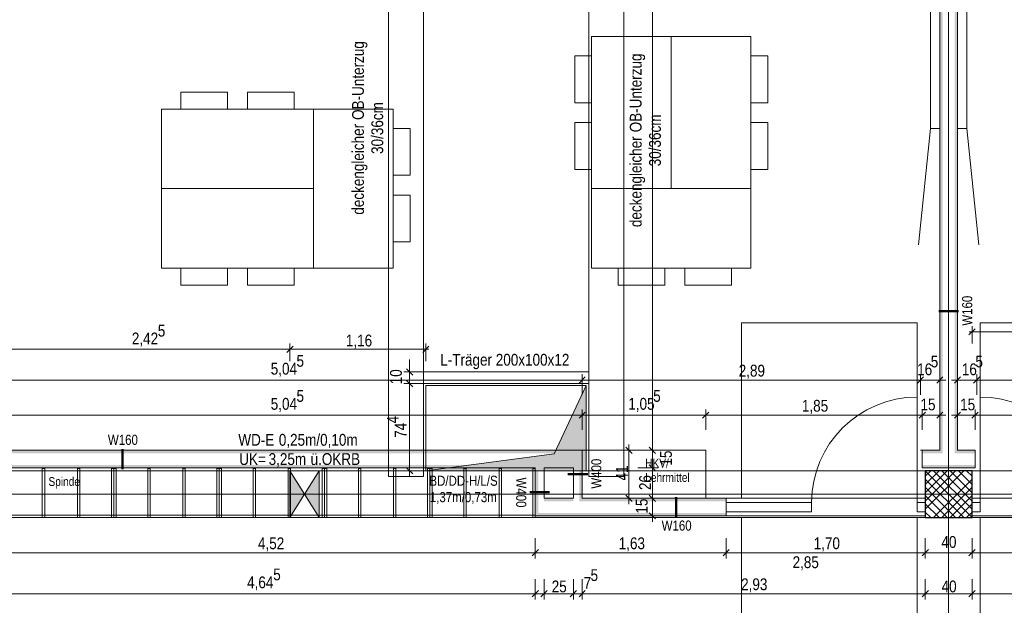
# Model space of a CAD drawing. Extents: x -620 to 300, y 62 to 1112.
# Tile 187 of 200: x -285 to -117, y 816 to 916. Entities that reach past the tile are written whole.
import ezdxf
from ezdxf.lldxf.tags import DXFTag

# ---------------------------------------------------------------- set-up
doc = ezdxf.new("R2010")
doc.units = 0
doc.layers.get('0').update_dxf_attribs({"lineweight": 13})
for name, color, linetype, lineweight, true_color in [('00 -Bauelemente -Gipskarton', 7, 'Continuous', 9, 0xff7fe6), ('30 -33 Aussenwände- 3 Aussenstützen', 7, 'Continuous', 50, 0x0000dd), ('30 -34 Innenwände- 11 Durchbruch', 4, 'Continuous', 9, 0x00ffff), ('30 -34 Innenwände- 2 nichttragend', 7, 'Continuous', 18, 0xff7fe6), ('30 -34 Innenwände- 4 Türen_Fenster', 9, 'Continuous', 15, 0x808080), ('30 -35 Decken- 1 Konstruktion-Träger- Stahlbeton', 7, 'Continuous', 13, 0x33aa00), ('30 -35 Decken- 1 Konstruktion-Träger- Stahlbeton -Ortbeton', 7, 'Continuous', 13, 0x33aa00), ('30 -35 Decken- 11 Durchbruch', 5, 'Continuous', 15, 0x0000ff), ('60- 61 allgemeine Ausstattung- 1 Möbel', 9, 'Continuous', 9, 0x808080), ('70 -72 Beschriftung- 1 Beschriftung allgemein', 7, 'Continuous', 9, 0xff6633), ('70 -72 Beschriftung- 8 barrierefrei', 7, 'grob-A06CPVLVL0', 9, 0x888888), ('70 -76 Bemaßung- 2 Allgemein', 9, 'Continuous', 5, 0x808080)]:
    doc.layers.add(name, color=color, linetype=linetype, lineweight=lineweight, true_color=true_color)
for name, color, linetype, lineweight in [('30 -35 Decken- 1 Konstruktion-Träger- Stahl Hohlprofil', 7, 'grob-A06CPVLVL0', 9), ('70 -71 Achsen- 1 Gebäudeachsen', 7, 'STRICHPUNKT2-A06CPVM0L0', 18), ('70 -75 Raumstempel- 3 Wandstempel', 7, 'Continuous', 50)]:
    doc.layers.add(name, color=color, linetype=linetype, lineweight=lineweight)
doc.styles.get("Standard").update_dxf_attribs({"font": 'ARIALN.TTF'})
tags = doc.linetypes.add('grob-A06CPVLVL0', pattern=[14, 3, -8, 3]).pattern_tags.tags
tags[8:9] = [DXFTag(74, 4), DXFTag(75, 0), DXFTag(340, '0'), DXFTag(46, 0.0), DXFTag(50, 0.0), DXFTag(44, 0.0), DXFTag(45, 0.0)]
tags[6:7] = [DXFTag(74, 4), DXFTag(75, 0), DXFTag(340, '0'), DXFTag(46, 0.0), DXFTag(50, 0.0), DXFTag(44, 0.0), DXFTag(45, 0.0)]
tags[4:5] = [DXFTag(74, 4), DXFTag(75, 0), DXFTag(340, '0'), DXFTag(46, 0.0), DXFTag(50, 0.0), DXFTag(44, 0.0), DXFTag(45, 0.0)]
tags = doc.linetypes.add('STRICHPUNKT2-A06CPVM0L0', pattern=[12.7, 6.35, -3.175, 0, -3.175]).pattern_tags.tags
tags[10:11] = [DXFTag(74, 4), DXFTag(75, 0), DXFTag(340, '0'), DXFTag(46, 0.0), DXFTag(50, 0.0), DXFTag(44, 0.0), DXFTag(45, 0.0)]
tags[8:9] = [DXFTag(74, 4), DXFTag(75, 0), DXFTag(340, '0'), DXFTag(46, 0.0), DXFTag(50, 0.0), DXFTag(44, 0.0), DXFTag(45, 0.0)]
tags[6:7] = [DXFTag(74, 4), DXFTag(75, 0), DXFTag(340, '0'), DXFTag(46, 0.0), DXFTag(50, 0.0), DXFTag(44, 0.0), DXFTag(45, 0.0)]
tags[4:5] = [DXFTag(74, 4), DXFTag(75, 0), DXFTag(340, '0'), DXFTag(46, 0.0), DXFTag(50, 0.0), DXFTag(44, 0.0), DXFTag(45, 0.0)]

# ---------------------------------------------------------------- blocks, each defined once
blk = doc.blocks.new('Referenz-A06CPVM1L0')
at = {"layer": '00 -Bauelemente -Gipskarton', "color": 0, "linetype": 'Continuous', "lineweight": 0, "ltscale": 0.13}
for p, q in [((-130.18, 833.91), (-130.18, 833.66)), ((-130.18, 833.66), (-130.18, 833.41)), ((-122.18, 833.66), (-122.18, 833.91)), ((-122.18, 833.41), (-122.18, 833.66)), ((-130.18, 831.41), (-130.18, 831.16)), ((-130.18, 831.16), (-130.18, 830.91)), ((-122.18, 831.16), (-122.18, 831.41)), ((-122.18, 830.91), (-122.18, 831.16))]:
    blk.add_line(p, q, dxfattribs=at)
for points in [[(-127.68, 995.61), (-127.68, 842.11), (-127.43, 995.61), (-127.43, 841.86)], [(-127.43, 995.61), (-127.43, 841.86), (-127.18, 995.61), (-127.18, 841.61)], [(-125.18, 995.61), (-125.18, 841.61), (-124.93, 995.61), (-124.93, 841.86)], [(-124.93, 995.61), (-124.93, 841.86), (-124.68, 995.61), (-124.68, 842.11)], [(-289.93, 841.86), (-290.18, 841.61), (-189.03, 841.86), (-189.28, 841.61)], [(-289.68, 842.11), (-289.93, 841.86), (-188.78, 842.11), (-189.03, 841.86)], [(-189.28, 841.61), (-189.28, 833.41), (-189.03, 841.86), (-189.03, 833.66)], [(-189.03, 841.86), (-189.03, 833.66), (-188.78, 842.11), (-188.78, 833.91)], [(-127.68, 842.11), (-130.68, 842.11), (-127.43, 841.86), (-130.68, 841.86)], [(-127.43, 841.86), (-130.68, 841.86), (-127.18, 841.61), (-130.68, 841.61)], [(-124.93, 841.86), (-125.18, 841.61), (-121.67, 841.86), (-121.67, 841.61)], [(-124.68, 842.11), (-124.93, 841.86), (-121.67, 842.11), (-121.67, 841.86)], [(-196.53, 839.36), (-196.28, 839.61), (-295.68, 839.36), (-295.68, 839.61)], [(-196.78, 839.11), (-196.53, 839.36), (-295.68, 839.11), (-295.68, 839.36)], [(-196.53, 831.16), (-196.53, 839.36), (-196.78, 830.91), (-196.78, 839.11)], [(-196.28, 831.41), (-196.28, 839.61), (-196.53, 831.16), (-196.53, 839.36)], [(-195.28, 839.61), (-195.28, 839.36), (-190.28, 839.61), (-190.28, 839.36)], [(-195.28, 839.36), (-195.28, 839.11), (-190.28, 839.36), (-190.28, 839.11)], [(-121.67, 839.61), (-130.68, 839.61), (-121.67, 839.36), (-130.68, 839.36)], [(-121.67, 839.36), (-130.68, 839.36), (-121.67, 839.11), (-130.68, 839.11)], [(-190.28, 833.91), (-195.28, 833.91), (-190.28, 833.66), (-195.28, 833.66)], [(-190.28, 833.66), (-195.28, 833.66), (-190.28, 833.41), (-195.28, 833.41)], [(-189.03, 833.66), (-189.28, 833.41), (-164.18, 833.66), (-164.18, 833.41)], [(-188.78, 833.91), (-189.03, 833.66), (-164.18, 833.91), (-164.18, 833.66)], [(-164.18, 831.16), (-196.53, 831.16), (-164.18, 830.91), (-196.78, 830.91)], [(-164.18, 831.41), (-196.28, 831.41), (-164.18, 831.16), (-196.53, 831.16)]]:
    blk.add_solid(points, dxfattribs=at)
at = {"layer": '30 -33 Aussenwände- 3 Aussenstützen', "color": 0, "lineweight": 9}
for p, q in [((-130.18, 838.61), (-122.18, 830.61)), ((-123.59, 838.61), (-130.18, 832.03)), ((-125, 838.61), (-130.18, 833.44)), ((-126.42, 838.61), (-130.18, 834.86)), ((-127.83, 838.61), (-130.18, 836.27)), ((-129.25, 838.61), (-130.18, 837.68)), ((-128.76, 838.61), (-122.18, 832.03)), ((-127.35, 838.61), (-122.18, 833.44)), ((-125.93, 838.61), (-122.18, 834.86)), ((-124.52, 838.61), (-122.18, 836.27)), ((-123.11, 838.61), (-122.18, 837.68)), ((-130.18, 837.2), (-123.59, 830.61)), ((-122.18, 837.2), (-128.76, 830.61)), ((-130.18, 835.79), (-125, 830.61)), ((-130.18, 834.37), (-126.42, 830.61)), ((-122.18, 835.79), (-127.35, 830.61)), ((-127.18, 834.61), (-125.18, 834.61)), ((-126.18, 835.61), (-126.18, 833.61)), ((-122.18, 834.37), (-125.93, 830.61)), ((-130.18, 832.96), (-127.83, 830.61)), ((-122.18, 832.96), (-124.52, 830.61)), ((-130.18, 831.54), (-129.25, 830.61)), ((-122.18, 831.54), (-123.11, 830.61))]:
    blk.add_line(p, q, dxfattribs=at)
at = {"layer": '30 -33 Aussenwände- 3 Aussenstützen', "color": 0, "linetype": 'Continuous', "lineweight": 25, "ltscale": 0.25}
for p, q in [((-122.18, 838.61), (-130.18, 838.61)), ((-130.18, 838.61), (-130.18, 830.61)), ((-122.18, 830.61), (-122.18, 838.61)), ((-130.18, 830.61), (-122.18, 830.61))]:
    blk.add_line(p, q, dxfattribs=at)
at = {"layer": '30 -34 Innenwände- 11 Durchbruch', "color": 0, "linetype": 'Continuous', "ltscale": 0.13}
for p, q in [((-238.68, 838.61), (-233.68, 838.61)), ((-233.68, 838.61), (-238.68, 830.61)), ((-233.68, 830.61), (-238.68, 838.61)), ((-238.68, 830.61), (-238.68, 838.61)), ((-233.68, 830.61), (-233.68, 838.61)), ((-238.68, 830.61), (-233.68, 830.61))]:
    blk.add_line(p, q, dxfattribs=at)
for points in [[(-238.68, 830.61), (-238.68, 838.61), (-236.18, 834.61)], [(-233.68, 838.61), (-233.68, 830.61), (-236.18, 834.61)]]:
    blk.add_solid(points, dxfattribs=at)
at = {"layer": '30 -34 Innenwände- 2 nichttragend', "color": 0, "linetype": 'Continuous', "ltscale": 0.18}
for p, q in [((-127.68, 842.11), (-127.68, 995.61)), ((-124.68, 842.11), (-124.68, 995.61)), ((-289.68, 842.11), (-188.78, 842.11)), ((-188.78, 833.91), (-188.78, 842.11)), ((-130.98, 842.11), (-130.68, 842.11)), ((-130.68, 842.11), (-127.68, 842.11)), ((-130.68, 842.11), (-130.68, 841.86)), ((-130.68, 841.86), (-130.68, 841.61)), ((-130.68, 841.61), (-130.68, 839.61)), ((-124.68, 842.11), (-121.67, 842.11)), ((-121.67, 839.11), (-121.67, 842.11)), ((-130.68, 839.61), (-130.68, 839.36)), ((-130.68, 839.36), (-130.68, 839.11)), ((-295.68, 839.11), (-196.78, 839.11)), ((-196.78, 839.11), (-196.78, 830.91)), ((-195.28, 839.11), (-190.28, 839.11)), ((-195.28, 839.11), (-195.28, 833.91)), ((-190.28, 833.91), (-190.28, 839.11)), ((-130.68, 839.11), (-121.67, 839.11)), ((-195.28, 833.91), (-190.28, 833.91)), ((-188.78, 833.91), (-164.18, 833.91)), ((-164.18, 833.66), (-164.18, 833.91)), ((-164.18, 833.66), (-164.18, 833.91)), ((-164.18, 833.41), (-164.18, 833.66)), ((-164.18, 830.91), (-164.18, 833.66)), ((-164.18, 831.41), (-164.18, 833.41)), ((-130.18, 833.66), (-130.18, 833.91)), ((-130.18, 833.66), (-130.18, 833.91)), ((-130.18, 833.41), (-130.18, 833.66)), ((-130.18, 830.91), (-130.18, 833.66)), ((-130.18, 831.41), (-130.18, 833.41)), ((-122.18, 833.91), (-122.18, 831.16)), ((-122.18, 833.91), (-122.18, 833.66)), ((-122.18, 833.66), (-122.18, 833.41)), ((-122.18, 833.41), (-122.18, 831.41)), ((-196.78, 830.91), (-164.18, 830.91)), ((-164.18, 831.16), (-164.18, 831.41)), ((-164.18, 830.91), (-164.18, 831.16)), ((-130.18, 831.16), (-130.18, 831.41)), ((-130.18, 830.91), (-130.18, 831.16)), ((-122.18, 831.41), (-122.18, 831.16)), ((-122.18, 831.16), (-122.18, 830.91)), ((-122.18, 831.16), (-122.18, 830.91))]:
    blk.add_line(p, q, dxfattribs=at)
at = {"layer": '30 -34 Innenwände- 4 Türen_Fenster', "color": 0, "linetype": 'grob-A06CPVLVL0', "ltscale": 0.15}
for p, q in [((-131.58, 833.21), (-131.58, 851.21)), ((-120.78, 833.21), (-120.78, 851.21)), ((-164.18, 833.91), (-130.18, 833.91)), ((-88.18, 833.91), (-122.18, 833.91)), ((-164.18, 830.91), (-130.18, 830.91)), ((-88.18, 830.91), (-122.18, 830.91))]:
    blk.add_line(p, q, dxfattribs=at)
at = {"layer": '30 -34 Innenwände- 4 Türen_Fenster', "color": 0, "linetype": 'Continuous', "ltscale": 0.15}
for p, q in [((-164.18, 833.21), (-149.58, 833.21)), ((-164.18, 831.61), (-164.18, 833.21)), ((-149.58, 833.21), (-149.58, 831.61)), ((-131.58, 833.21), (-130.18, 833.21)), ((-131.58, 831.61), (-131.58, 833.21)), ((-130.18, 833.21), (-130.18, 831.61)), ((-122.18, 831.61), (-122.18, 833.21)), ((-122.18, 833.21), (-120.78, 833.21)), ((-120.78, 833.21), (-120.78, 831.61)), ((-149.58, 831.61), (-164.18, 831.61)), ((-130.18, 831.61), (-131.58, 831.61)), ((-120.78, 831.61), (-122.18, 831.61))]:
    blk.add_line(p, q, dxfattribs=at)
at = {"layer": '30 -34 Innenwände- 4 Türen_Fenster', "color": 0, "linetype": 'grob-A06CPVLVL0', "ltscale": 0.15}
for centre, major_axis in [((-131.58, 833.21), (0, 18)), ((-120.78, 833.21), (18, 0))]:
    blk.add_ellipse(centre, major_axis=major_axis, ratio=1, start_param=0, end_param=1.570796, dxfattribs=at)
at = {"layer": '30 -35 Decken- 1 Konstruktion-Träger- Stahl Hohlprofil', "color": 0, "linetype": 'grob-A06CPVLVL0', "ltscale": 0.13}
for p, q in [((-215.86, 855.5), (-187.66, 855.5)), ((-215.86, 853.5), (-215.86, 855.5)), ((-187.66, 855.5), (-187.66, 853.5)), ((-187.66, 853.5), (-215.86, 853.5))]:
    blk.add_line(p, q, dxfattribs=at)
at = {"layer": '30 -35 Decken- 1 Konstruktion-Träger- Stahlbeton', "color": 0, "linetype": 'grob-A06CPVLVL0', "lineweight": -2, "ltscale": 0.13}
for p, q in [((-539.61, 838.61), (34.82, 838.61)), ((-539.61, 830.61), (34.82, 830.61))]:
    blk.add_line(p, q, dxfattribs=at)
at = {"layer": '30 -35 Decken- 1 Konstruktion-Träger- Stahlbeton -Ortbeton', "color": 0, "linetype": 'Continuous', "lineweight": -2, "ltscale": 0.13}
for p, q in [((-221.86, 837.61), (-221.86, 996.62)), ((-215.86, 996.62), (-215.86, 837.61)), ((-187.66, 837.61), (-187.66, 996.62)), ((-181.66, 996.62), (-181.66, 837.61)), ((-215.86, 837.61), (-221.86, 837.61)), ((-181.66, 837.61), (-187.66, 837.61))]:
    blk.add_line(p, q, dxfattribs=at)
at = {"layer": '30 -35 Decken- 11 Durchbruch', "color": 0, "linetype": 'Continuous', "ltscale": 0.15}
for p, q in [((-215.48, 838.61), (-215.48, 853.21)), ((-215.48, 853.21), (-188.08, 853.21)), ((-188.08, 853.21), (-193.56, 841.53)), ((-188.08, 838.61), (-188.08, 853.21)), ((-193.56, 841.53), (-215.48, 838.61)), ((-215.48, 838.61), (-188.08, 838.61))]:
    blk.add_line(p, q, dxfattribs=at)
blk.add_solid([(-193.56, 841.53), (-188.08, 853.21), (-215.48, 838.61), (-188.08, 838.61)], dxfattribs=at)
at = {"layer": '60- 61 allgemeine Ausstattung- 1 Möbel', "color": 0, "linetype": 'Continuous', "ltscale": 0.13}
for p, q in [((-129.28, 897.11), (-129.28, 937.11)), ((-127.68, 937.11), (-127.68, 897.11)), ((-124.68, 897.11), (-124.68, 937.11)), ((-123.08, 937.11), (-123.08, 897.11)), ((-187.16, 886.82), (-187.16, 912.82)), ((-187.16, 912.82), (-173.56, 912.82)), ((-173.56, 886.82), (-173.56, 912.82)), ((-173.56, 912.82), (-159.96, 912.82)), ((-173.56, 912.82), (-173.56, 886.82)), ((-159.96, 912.82), (-159.96, 886.82)), ((-190.04, 909.51), (-187.16, 909.51)), ((-190.04, 901.51), (-190.04, 909.51)), ((-187.16, 909.51), (-187.16, 901.51)), ((-159.96, 901.51), (-159.96, 909.51)), ((-159.96, 909.51), (-157.08, 909.51)), ((-157.08, 909.51), (-157.08, 901.51)), ((-257.35, 900.42), (-257.35, 903.3)), ((-257.35, 903.3), (-249.35, 903.3)), ((-249.35, 903.3), (-249.35, 900.42)), ((-245.96, 900.42), (-245.96, 903.3)), ((-245.96, 903.3), (-237.96, 903.3)), ((-237.96, 903.3), (-237.96, 900.42)), ((-187.16, 901.51), (-190.04, 901.51)), ((-157.08, 901.51), (-159.96, 901.51)), ((-260.65, 900.42), (-234.65, 900.42)), ((-260.65, 886.82), (-260.65, 900.42)), ((-249.35, 900.42), (-257.35, 900.42)), ((-237.96, 900.42), (-245.96, 900.42)), ((-234.65, 900.42), (-234.65, 886.82)), ((-234.65, 873.22), (-234.65, 900.42)), ((-234.65, 900.42), (-221.05, 900.42)), ((-221.05, 900.42), (-221.05, 873.22)), ((-190.04, 898.12), (-187.16, 898.12)), ((-190.04, 890.12), (-190.04, 898.12)), ((-187.16, 898.12), (-187.16, 890.12)), ((-159.96, 890.12), (-159.96, 898.12)), ((-159.96, 898.12), (-157.08, 898.12)), ((-157.08, 898.12), (-157.08, 890.12)), ((-221.05, 889.12), (-221.05, 897.12)), ((-221.05, 897.12), (-218.17, 897.12)), ((-218.17, 897.12), (-218.17, 889.12)), ((-129.28, 897.11), (-131.33, 877.22)), ((-127.68, 897.11), (-129.28, 897.11)), ((-123.08, 897.11), (-124.68, 897.11)), ((-123.08, 897.11), (-121.03, 877.22)), ((-187.16, 890.12), (-190.04, 890.12)), ((-157.08, 890.12), (-159.96, 890.12)), ((-218.17, 889.12), (-221.05, 889.12)), ((-260.65, 886.82), (-234.65, 886.82)), ((-260.65, 873.22), (-260.65, 886.82)), ((-234.65, 886.82), (-260.65, 886.82)), ((-234.65, 886.82), (-234.65, 873.22)), ((-187.16, 886.82), (-159.96, 886.82)), ((-187.16, 873.22), (-187.16, 886.82)), ((-173.56, 886.82), (-187.16, 886.82)), ((-159.96, 886.82), (-173.56, 886.82)), ((-159.96, 886.82), (-159.96, 873.22)), ((-221.05, 877.73), (-221.05, 885.73)), ((-221.05, 885.73), (-218.17, 885.73)), ((-218.17, 885.73), (-218.17, 877.73)), ((-218.17, 877.73), (-221.05, 877.73)), ((-234.65, 873.22), (-260.65, 873.22)), ((-257.35, 870.34), (-257.35, 873.22)), ((-257.35, 873.22), (-249.35, 873.22)), ((-249.35, 873.22), (-249.35, 870.34)), ((-245.96, 870.34), (-245.96, 873.22)), ((-245.96, 873.22), (-237.96, 873.22)), ((-237.96, 873.22), (-237.96, 870.34)), ((-221.05, 873.22), (-234.65, 873.22)), ((-159.96, 873.22), (-187.16, 873.22)), ((-182.65, 870.34), (-182.65, 873.22)), ((-182.65, 873.22), (-174.65, 873.22)), ((-174.65, 873.22), (-174.65, 870.34)), ((-171.27, 870.34), (-171.27, 873.22)), ((-171.27, 873.22), (-163.27, 873.22)), ((-163.27, 873.22), (-163.27, 870.34)), ((-249.35, 870.34), (-257.35, 870.34)), ((-237.96, 870.34), (-245.96, 870.34)), ((-174.65, 870.34), (-182.65, 870.34)), ((-163.27, 870.34), (-171.27, 870.34))]:
    blk.add_line(p, q, dxfattribs=at)
at = {"layer": '60- 61 allgemeine Ausstattung- 1 Möbel', "color": 0, "lineweight": 15}
for p, q in [((-188.78, 842.11), (-167.68, 842.11)), ((-188.78, 833.91), (-188.78, 842.11)), ((-167.68, 842.11), (-167.68, 833.91)), ((-167.68, 833.91), (-188.78, 833.91))]:
    blk.add_line(p, q, dxfattribs=at)
at = {"layer": '60- 61 allgemeine Ausstattung- 1 Möbel', "color": 0, "linetype": 'grob-A06CPVLVL0', "lineweight": 15, "ltscale": 0.15}
for p, q in [((-280.58, 839.01), (-280.98, 839.01)), ((-280.98, 839.01), (-280.98, 830.61)), ((-280.58, 830.61), (-280.58, 839.01)), ((-274.58, 839.01), (-274.98, 839.01)), ((-274.98, 839.01), (-274.98, 830.61)), ((-274.58, 830.61), (-274.58, 839.01)), ((-268.78, 839.01), (-269.18, 839.01)), ((-269.18, 839.01), (-269.18, 830.61)), ((-268.38, 839.01), (-268.78, 839.01)), ((-268.78, 839.01), (-268.78, 830.61)), ((-268.78, 830.61), (-268.78, 839.01)), ((-268.38, 830.61), (-268.38, 839.01)), ((-262.58, 839.01), (-262.98, 839.01)), ((-262.98, 839.01), (-262.98, 830.61)), ((-262.58, 830.61), (-262.58, 839.01)), ((-256.58, 839.01), (-256.98, 839.01)), ((-256.98, 839.01), (-256.98, 830.61)), ((-256.58, 830.61), (-256.58, 839.01)), ((-250.78, 839.01), (-251.18, 839.01)), ((-251.18, 839.01), (-251.18, 830.61)), ((-250.38, 839.01), (-250.78, 839.01)), ((-250.78, 839.01), (-250.78, 830.61)), ((-250.78, 830.61), (-250.78, 839.01)), ((-250.38, 830.61), (-250.38, 839.01)), ((-244.58, 839.01), (-244.98, 839.01)), ((-244.98, 839.01), (-244.98, 830.61)), ((-244.58, 830.61), (-244.58, 839.01)), ((-238.58, 839.01), (-238.98, 839.01)), ((-238.98, 839.01), (-238.98, 830.61)), ((-238.58, 830.61), (-238.58, 839.01)), ((-232.78, 839.01), (-233.18, 839.01)), ((-233.18, 839.01), (-233.18, 830.61)), ((-232.38, 839.01), (-232.78, 839.01)), ((-232.78, 839.01), (-232.78, 830.61)), ((-232.78, 830.61), (-232.78, 839.01)), ((-232.38, 830.61), (-232.38, 839.01)), ((-226.58, 839.01), (-226.98, 839.01)), ((-226.98, 839.01), (-226.98, 830.61)), ((-226.58, 830.61), (-226.58, 839.01)), ((-220.58, 839.01), (-220.98, 839.01)), ((-220.98, 839.01), (-220.98, 830.61)), ((-220.58, 830.61), (-220.58, 839.01)), ((-214.78, 839.01), (-215.18, 839.01)), ((-215.18, 839.01), (-215.18, 830.61)), ((-214.78, 830.61), (-214.78, 839.01)), ((-214.38, 839.01), (-214.78, 839.01)), ((-214.78, 839.01), (-214.78, 830.61)), ((-214.38, 830.61), (-214.38, 839.01)), ((-208.58, 839.01), (-208.98, 839.01)), ((-208.98, 839.01), (-208.98, 830.61)), ((-208.58, 830.61), (-208.58, 839.01)), ((-202.58, 839.01), (-202.98, 839.01)), ((-202.98, 839.01), (-202.98, 830.61)), ((-202.58, 830.61), (-202.58, 839.01)), ((-196.78, 839.01), (-197.18, 839.01)), ((-197.18, 839.01), (-197.18, 830.61)), ((-196.78, 830.61), (-196.78, 839.01)), ((-196.78, 831.01), (-286.78, 831.01)), ((-196.78, 830.61), (-196.78, 831.01)), ((-286.78, 830.61), (-196.78, 830.61)), ((-280.98, 830.61), (-280.58, 830.61)), ((-274.98, 830.61), (-274.58, 830.61)), ((-269.18, 830.61), (-268.78, 830.61)), ((-268.78, 830.61), (-268.38, 830.61)), ((-262.98, 830.61), (-262.58, 830.61)), ((-256.98, 830.61), (-256.58, 830.61)), ((-251.18, 830.61), (-250.78, 830.61)), ((-250.78, 830.61), (-250.38, 830.61)), ((-244.98, 830.61), (-244.58, 830.61)), ((-238.98, 830.61), (-238.58, 830.61)), ((-233.18, 830.61), (-232.78, 830.61)), ((-232.78, 830.61), (-232.38, 830.61)), ((-226.98, 830.61), (-226.58, 830.61)), ((-220.98, 830.61), (-220.58, 830.61)), ((-215.18, 830.61), (-214.78, 830.61)), ((-214.78, 830.61), (-214.38, 830.61)), ((-208.98, 830.61), (-208.58, 830.61)), ((-202.98, 830.61), (-202.58, 830.61)), ((-197.18, 830.61), (-196.78, 830.61))]:
    blk.add_line(p, q, dxfattribs=at)
at = {"layer": '70 -71 Achsen- 1 Gebäudeachsen', "color": 0, "linetype": 'STRICHPUNKT2-A06CPVM0L0', "ltscale": 0.18}
for p, q in [((-126.18, 1084.55), (-126.18, 85.11)), ((-539.61, 834.61), (75.88, 834.61))]:
    blk.add_line(p, q, dxfattribs=at)
at = {"layer": '70 -72 Beschriftung- 8 barrierefrei', "color": 0, "linetype": 'grob-A06CPVLVL0', "ltscale": 0.13}
for p, q in [((-161.58, 833.91), (-161.58, 863.91)), ((-161.58, 863.91), (-131.58, 863.91)), ((-131.58, 863.91), (-131.58, 833.91)), ((-120.78, 833.91), (-120.78, 863.91)), ((-120.78, 863.91), (-90.78, 863.91)), ((-131.58, 833.91), (-161.58, 833.91)), ((-90.78, 833.91), (-120.78, 833.91)), ((-161.58, 800.61), (-161.58, 830.61)), ((-161.58, 830.61), (-131.58, 830.61)), ((-131.58, 830.61), (-131.58, 800.61)), ((-120.78, 800.61), (-120.78, 830.61)), ((-120.78, 830.61), (-90.78, 830.61))]:
    blk.add_line(p, q, dxfattribs=at)
at = {"layer": '70 -75 Raumstempel- 3 Wandstempel', "color": 0, "linetype": 'Continuous', "ltscale": 0.5}
for p, q in [((-124.48, 865.91), (-127.88, 865.91)), ((-267.28, 842.31), (-267.28, 838.91)), ((-187.83, 838.06), (-191.23, 838.06)), ((-197.73, 834.97), (-194.33, 834.97)), ((-172.7, 830.71), (-172.7, 834.11))]:
    blk.add_line(p, q, dxfattribs=at)
at = {"layer": '70 -76 Bemaßung- 2 Allgemein', "color": 0, "linetype": 'Continuous', "ltscale": 0.13}
for p, q in [((-176.78, 843.17), (-176.78, 994.55)), ((-122.71, 861.82), (-121.65, 862.89)), ((-122.18, 860.35), (-122.18, 863.35)), ((-122.68, 862.35), (-121.12, 862.35)), ((-72.24, 862.35), (-121.12, 862.35)), ((-239.74, 859.37), (-286.12, 859.37)), ((-238.18, 859.37), (-239.74, 859.37)), ((-238.15, 859.9), (-239.21, 858.83)), ((-239.21, 858.83), (-238.15, 859.9)), ((-239.18, 859.37), (-237.62, 859.37)), ((-238.68, 857.37), (-238.68, 860.37)), ((-238.68, 857.37), (-238.68, 860.37)), ((-216.54, 859.37), (-237.62, 859.37)), ((-214.98, 859.37), (-216.54, 859.37)), ((-214.95, 859.9), (-216.01, 858.83)), ((-215.48, 857.37), (-215.48, 860.37)), ((-218.24, 856.56), (-218.24, 857.62)), ((-218.24, 854.5), (-218.24, 856.56)), ((-215.92, 855.5), (-219.24, 855.5)), ((-218.24, 853.5), (-218.24, 855.5)), ((-218.24, 854.5), (-218.24, 852.44)), ((-218.24, 854.5), (-218.24, 852.44)), ((-188.78, 851.61), (-188.78, 855.11)), ((-188.78, 851.61), (-188.78, 855.11)), ((-130.98, 851.61), (-130.98, 855.11)), ((-130.98, 851.61), (-130.98, 855.11)), ((-127.68, 851.61), (-127.68, 855.11)), ((-124.68, 851.61), (-124.68, 855.11)), ((-121.38, 851.61), (-121.38, 855.11)), ((-121.38, 851.61), (-121.38, 855.11)), ((-189.84, 854.11), (-288.62, 854.11)), ((-215.74, 853.5), (-219.24, 853.5)), ((-215.74, 853.5), (-219.24, 853.5)), ((-187.78, 854.11), (-189.84, 854.11)), ((-189.78, 854.11), (-187.72, 854.11)), ((-132.04, 854.11), (-187.72, 854.11)), ((-129.98, 854.11), (-132.04, 854.11)), ((-131.98, 854.11), (-129.92, 854.11)), ((-128.74, 854.11), (-129.92, 854.11)), ((-126.68, 854.11), (-128.74, 854.11)), ((-125.68, 854.11), (-123.62, 854.11)), ((-122.44, 854.11), (-123.62, 854.11)), ((-120.38, 854.11), (-122.44, 854.11)), ((-122.38, 854.11), (-120.32, 854.11)), ((-66.64, 854.11), (-120.32, 854.11)), ((-218.24, 852.44), (-218.24, 851.38)), ((-218.24, 839.67), (-218.24, 852.44)), ((-189.84, 848.11), (-288.62, 848.11)), ((-187.78, 848.11), (-189.84, 848.11)), ((-189.78, 848.11), (-187.72, 848.11)), ((-188.78, 845.61), (-188.78, 849.11)), ((-188.78, 845.61), (-188.78, 849.11)), ((-168.74, 848.11), (-187.72, 848.11)), ((-166.68, 848.11), (-168.74, 848.11)), ((-168.68, 848.11), (-166.62, 848.11)), ((-167.68, 845.61), (-167.68, 849.11)), ((-167.68, 845.61), (-167.68, 849.11)), ((-131.74, 848.11), (-166.62, 848.11)), ((-129.68, 848.11), (-131.74, 848.11)), ((-131.68, 848.11), (-129.62, 848.11)), ((-130.68, 845.61), (-130.68, 849.11)), ((-130.68, 845.61), (-130.68, 849.11)), ((-128.74, 848.11), (-129.62, 848.11)), ((-126.68, 848.11), (-128.74, 848.11)), ((-127.68, 845.61), (-127.68, 849.11)), ((-125.68, 848.11), (-123.62, 848.11)), ((-124.68, 845.61), (-124.68, 849.11)), ((-122.74, 848.11), (-123.62, 848.11)), ((-120.68, 848.11), (-122.74, 848.11)), ((-122.68, 848.11), (-120.62, 848.11)), ((-121.68, 845.61), (-121.68, 849.11)), ((-121.68, 845.61), (-121.68, 849.11)), ((-85.74, 848.11), (-120.62, 848.11)), ((-176.78, 843.17), (-176.78, 844.23)), ((-180.78, 843.11), (-180.78, 841.05)), ((-176.78, 841.11), (-176.78, 843.17)), ((-176.78, 841.11), (-176.78, 843.17)), ((-183.28, 842.11), (-179.78, 842.11)), ((-180.78, 834.97), (-180.78, 841.05)), ((-179.28, 842.11), (-175.78, 842.11)), ((-179.28, 842.11), (-175.78, 842.11)), ((-176.78, 839.11), (-176.78, 842.11)), ((-218.24, 837.61), (-218.24, 839.67)), ((-176.78, 840.11), (-176.78, 838.05)), ((-176.78, 840.11), (-176.78, 838.05)), ((-215.74, 838.61), (-219.24, 838.61)), ((-179.28, 839.11), (-175.78, 839.11)), ((-179.28, 839.11), (-175.78, 839.11)), ((-176.78, 838.05), (-176.78, 836.99)), ((-176.78, 834.97), (-176.78, 838.05)), ((-180.78, 832.91), (-180.78, 834.97)), ((-176.78, 832.91), (-176.78, 834.97)), ((-176.78, 834.91), (-176.78, 832.85)), ((-183.28, 833.91), (-179.78, 833.91)), ((-179.28, 833.91), (-175.78, 833.91)), ((-179.28, 833.91), (-175.78, 833.91)), ((-176.78, 831.97), (-176.78, 832.85)), ((-179.28, 830.91), (-175.78, 830.91)), ((-176.78, 829.91), (-176.78, 831.97)), ((-196.78, 827.11), (-196.78, 823.61)), ((-196.78, 827.11), (-196.78, 823.61)), ((-164.18, 827.11), (-164.18, 823.61)), ((-164.18, 827.11), (-164.18, 823.61)), ((-130.18, 827.11), (-130.18, 823.61)), ((-130.18, 827.11), (-130.18, 823.61)), ((-122.18, 827.11), (-122.18, 823.61)), ((-122.18, 827.11), (-122.18, 823.61)), ((-197.84, 824.61), (-286.12, 824.61)), ((-195.78, 824.61), (-197.84, 824.61)), ((-197.78, 824.61), (-195.72, 824.61)), ((-165.24, 824.61), (-195.72, 824.61)), ((-163.18, 824.61), (-165.24, 824.61)), ((-165.18, 824.61), (-163.12, 824.61)), ((-131.24, 824.61), (-163.12, 824.61)), ((-129.18, 824.61), (-131.24, 824.61)), ((-131.18, 824.61), (-129.12, 824.61)), ((-123.24, 824.61), (-129.12, 824.61)), ((-121.18, 824.61), (-123.24, 824.61)), ((-123.18, 824.61), (-121.12, 824.61)), ((-89.24, 824.61), (-121.12, 824.61)), ((-196.78, 820.11), (-196.78, 816.61)), ((-196.78, 820.11), (-196.78, 816.61)), ((-195.28, 820.11), (-195.28, 816.61)), ((-195.28, 820.11), (-195.28, 816.61)), ((-190.28, 820.11), (-190.28, 816.61)), ((-190.28, 820.11), (-190.28, 816.61)), ((-188.78, 820.11), (-188.78, 816.61)), ((-188.78, 820.11), (-188.78, 816.61)), ((-130.18, 820.11), (-130.18, 816.61)), ((-130.18, 820.11), (-130.18, 816.61)), ((-122.18, 820.11), (-122.18, 816.61)), ((-122.18, 820.11), (-122.18, 816.61)), ((-197.84, 817.61), (-288.62, 817.61)), ((-197.84, 817.61), (-198.9, 817.61)), ((-195.78, 817.61), (-197.84, 817.61)), ((-195.78, 817.61), (-197.84, 817.61)), ((-195.28, 817.61), (-196.78, 817.61)), ((-196.28, 817.61), (-194.22, 817.61)), ((-196.28, 817.61), (-194.22, 817.61)), ((-194.22, 817.61), (-193.16, 817.61)), ((-191.34, 817.61), (-194.22, 817.61)), ((-191.34, 817.61), (-192.4, 817.61)), ((-189.28, 817.61), (-191.34, 817.61)), ((-189.28, 817.61), (-191.34, 817.61)), ((-188.78, 817.61), (-190.28, 817.61)), ((-189.78, 817.61), (-187.72, 817.61)), ((-189.78, 817.61), (-187.72, 817.61)), ((-187.72, 817.61), (-186.66, 817.61)), ((-131.24, 817.61), (-187.72, 817.61)), ((-129.18, 817.61), (-131.24, 817.61)), ((-131.18, 817.61), (-129.12, 817.61)), ((-123.24, 817.61), (-129.12, 817.61)), ((-121.18, 817.61), (-123.24, 817.61)), ((-123.18, 817.61), (-121.12, 817.61)), ((-66.64, 817.61), (-121.12, 817.61))]:
    blk.add_line(p, q, dxfattribs=at)
at = {"layer": '70 -76 Bemaßung- 2 Allgemein', "color": 0, "linetype": 'Continuous', "lineweight": 20, "ltscale": 0.2}
for p, q in [((-217.71, 854.97), (-218.77, 856.03)), ((-188.25, 854.64), (-189.31, 853.58)), ((-189.31, 853.58), (-188.25, 854.64)), ((-130.45, 854.64), (-131.51, 853.58)), ((-131.51, 853.58), (-130.45, 854.64)), ((-127.15, 854.64), (-128.21, 853.58)), ((-125.21, 853.58), (-124.15, 854.64)), ((-120.85, 854.64), (-121.91, 853.58)), ((-121.91, 853.58), (-120.85, 854.64)), ((-218.77, 854.03), (-217.71, 852.97)), ((-218.77, 854.03), (-217.71, 852.97)), ((-188.25, 848.64), (-189.31, 847.58)), ((-189.31, 847.58), (-188.25, 848.64)), ((-167.15, 848.64), (-168.21, 847.58)), ((-168.21, 847.58), (-167.15, 848.64)), ((-130.15, 848.64), (-131.21, 847.58)), ((-131.21, 847.58), (-130.15, 848.64)), ((-127.15, 848.64), (-128.21, 847.58)), ((-125.21, 847.58), (-124.15, 848.64)), ((-121.15, 848.64), (-122.21, 847.58)), ((-122.21, 847.58), (-121.15, 848.64)), ((-181.31, 842.64), (-180.25, 841.58)), ((-176.25, 841.58), (-177.31, 842.64)), ((-176.25, 841.58), (-177.31, 842.64)), ((-177.31, 839.64), (-176.25, 838.58)), ((-177.31, 839.64), (-176.25, 838.58)), ((-217.71, 838.08), (-218.77, 839.14)), ((-180.25, 833.38), (-181.31, 834.44)), ((-176.25, 833.38), (-177.31, 834.44)), ((-177.31, 834.44), (-176.25, 833.38)), ((-176.25, 830.38), (-177.31, 831.44)), ((-196.25, 825.14), (-197.31, 824.08)), ((-197.31, 824.08), (-196.25, 825.14)), ((-163.65, 825.14), (-164.71, 824.08)), ((-164.71, 824.08), (-163.65, 825.14)), ((-129.65, 825.14), (-130.71, 824.08)), ((-130.71, 824.08), (-129.65, 825.14)), ((-121.65, 825.14), (-122.71, 824.08)), ((-122.71, 824.08), (-121.65, 825.14)), ((-196.25, 818.14), (-197.31, 817.08)), ((-196.25, 818.14), (-197.31, 817.08)), ((-195.81, 817.08), (-194.75, 818.14)), ((-195.81, 817.08), (-194.75, 818.14)), ((-189.75, 818.14), (-190.81, 817.08)), ((-189.75, 818.14), (-190.81, 817.08)), ((-189.31, 817.08), (-188.25, 818.14)), ((-189.31, 817.08), (-188.25, 818.14)), ((-129.65, 818.14), (-130.71, 817.08)), ((-130.71, 817.08), (-129.65, 818.14)), ((-121.65, 818.14), (-122.71, 817.08)), ((-122.71, 817.08), (-121.65, 818.14))]:
    blk.add_line(p, q, dxfattribs=at)
at = {"layer": '30 -34 Innenwände- 11 Durchbruch', "color": 0, "linetype": 'ByBlock', "ltscale": 0.13, "char_height": 2.0138, "attachment_point": 1}
for s, insert in [('{\\fArial Narrow;WD-E}', (-247.5, 844.91)), ('{\\fArial Narrow;0,25m/0,10m}', (-240.59, 844.91)), ('{\\fArial Narrow;UK=}', (-247.35, 841.62)), ('{\\fArial Narrow;3,25m}', (-242.33, 841.62)), ('{\\fArial Narrow;ü.OKRB}', (-235.17, 841.62))]:
    blk.add_mtext(s, dxfattribs=dict(at, insert=insert))
at = {"layer": '30 -35 Decken- 11 Durchbruch', "color": 0, "linetype": 'ByBlock', "ltscale": 0.15, "char_height": 1.7117, "attachment_point": 1}
for s, insert in [('{\\fArial Narrow;BD/DD-H/L/S}', (-214.86, 837.77)), ('{\\fArial Narrow;1,37m/0,73m}', (-214.8, 834.97))]:
    blk.add_mtext(s, dxfattribs=dict(at, insert=insert))
at = {"layer": '70 -72 Beschriftung- 1 Beschriftung allgemein', "color": 0, "linetype": 'Continuous', "ltscale": 0.13, "char_height": 2.0138, "attachment_point": 1, "rotation": 90}
for s, insert in [('{\\fArial Narrow;OB-Unterzug}', (-228.07, 898.56)), ('{\\fArial Narrow;OB-Unterzug}', (-180.64, 896.45)), ('{\\fArial Narrow;30/36cm}', (-224.78, 892.75)), ('{\\fArial Narrow;deckengleicher}', (-228.07, 882.37)), ('{\\fArial Narrow;30/36cm}', (-177.35, 890.64)), ('{\\fArial Narrow;deckengleicher}', (-180.64, 880.25))]:
    blk.add_mtext(s, dxfattribs=dict(at, insert=insert))
at = {"layer": '70 -72 Beschriftung- 1 Beschriftung allgemein', "color": 0, "linetype": 'Continuous', "ltscale": 0.13, "attachment_point": 1}
for s, insert, char_height in [('{\\fArial Narrow;L-Träger 200x100x12}', (-213.02, 858.59), 2.0138), ('{\\fArial Narrow;HKV/}', (-178.01, 840.68), 1.5103), ('{\\fArial Narrow;Spinde}', (-279.93, 837.53), 1.5103), ('{\\fArial Narrow;Lehrmittel}', (-178.01, 838.23), 1.5103)]:
    blk.add_mtext(s, dxfattribs=dict(at, insert=insert, char_height=char_height))
at = {"layer": '70 -75 Raumstempel- 3 Wandstempel', "color": 0, "linetype": 'Continuous', "ltscale": 0.5, "char_height": 1.7117, "attachment_point": 1}
for s, insert, rotation in [('{\\fArial Narrow;W160}', (-123.87, 863.41), 90), ('{\\fArial Narrow;W400}', (-187.22, 835.56), 90), ('{\\fArial Narrow;W400}', (-198.33, 837.47), 270)]:
    blk.add_mtext(s, dxfattribs=dict(at, insert=insert, rotation=rotation))
for insert in [(-269.78, 844.76), (-175.2, 830.11)]:
    blk.add_mtext('{\\fArial Narrow;W160}', dxfattribs=dict(at, insert=insert))
at = {"layer": '70 -76 Bemaßung- 2 Allgemein', "color": 0, "linetype": 'Continuous', "ltscale": 0.13, "char_height": 2.0138, "attachment_point": 1}
for s, insert in [('{\\fArial Narrow;5}', (-261.26, 863.56)), ('{\\fArial Narrow;2,42}', (-265.69, 862.22)), ('{\\fArial Narrow;1,16}', (-229.14, 861.88)), ('{\\fArial Narrow;5}', (-237.57, 858.41)), ('{\\fArial Narrow;5}', (-129.24, 858.3)), ('{\\fArial Narrow;5}', (-121.61, 858.3)), ('{\\fArial Narrow;5,04}', (-241.97, 857.06)), ('{\\fArial Narrow;2,89}', (-162.04, 856.73)), ('{\\fArial Narrow;16}', (-131.56, 856.96)), ('{\\fArial Narrow;16}', (-123.93, 856.96)), ('{\\fArial Narrow;5,04}', (-241.97, 851.06)), ('{\\fArial Narrow;5}', (-237.57, 852.41)), ('{\\fArial Narrow;1,05}', (-180.9, 851.06)), ('{\\fArial Narrow;5}', (-176.65, 852.41)), ('{\\fArial Narrow;15}', (-130.99, 850.96)), ('{\\fArial Narrow;15}', (-124.22, 850.96)), ('{\\fArial Narrow;1,85}', (-151.25, 850.73)), ('{\\fArial Narrow;40}', (-127.41, 827.46)), ('{\\fArial Narrow;4,52}', (-244.15, 827.23)), ('{\\fArial Narrow;1,63}', (-182.54, 827.23)), ('{\\fArial Narrow;1,70}', (-149.24, 827.23)), ('{\\fArial Narrow;2,85}', (-152.84, 824)), ('{\\fArial Narrow;5}', (-241.54, 821.91)), ('{\\fArial Narrow;5}', (-187.34, 821.8)), ('{\\fArial Narrow;4,64}', (-246.01, 820.56)), ('{\\fArial Narrow;25}', (-193.98, 819.86)), ('{\\fArial Narrow;7}', (-188.52, 820.46)), ('{\\fArial Narrow;2,93}', (-161.63, 820.23)), ('{\\fArial Narrow;40}', (-127.39, 819.86))]:
    blk.add_mtext(s, dxfattribs=dict(at, insert=insert))
at = {"layer": '70 -76 Bemaßung- 2 Allgemein', "color": 0, "linetype": 'Continuous', "ltscale": 0.13, "char_height": 2.0138, "attachment_point": 1, "rotation": 90}
for s, insert in [('{\\fArial Narrow;10}', (-221.59, 853.39)), ('{\\fArial Narrow;4}', (-222.13, 846.72)), ('{\\fArial Narrow;74}', (-220.79, 844.25)), ('{\\fArial Narrow;15}', (-175.47, 839.5)), ('{\\fArial Narrow;41}', (-182.99, 836.96)), ('{\\fArial Narrow;26}', (-179.03, 835.32)), ('{\\fArial Narrow;15}', (-179.62, 831.3))]:
    blk.add_mtext(s, dxfattribs=dict(at, insert=insert))

msp = doc.modelspace()

# ---------------------------------------------------------------- block references
at = {"color": 8, "lineweight": 13, "ltscale": 0.13, "true_color": 0x808080}
msp.add_blockref('Referenz-A06CPVM1L0', (0, 0), dxfattribs=at)

doc.saveas('drawing.dxf')
